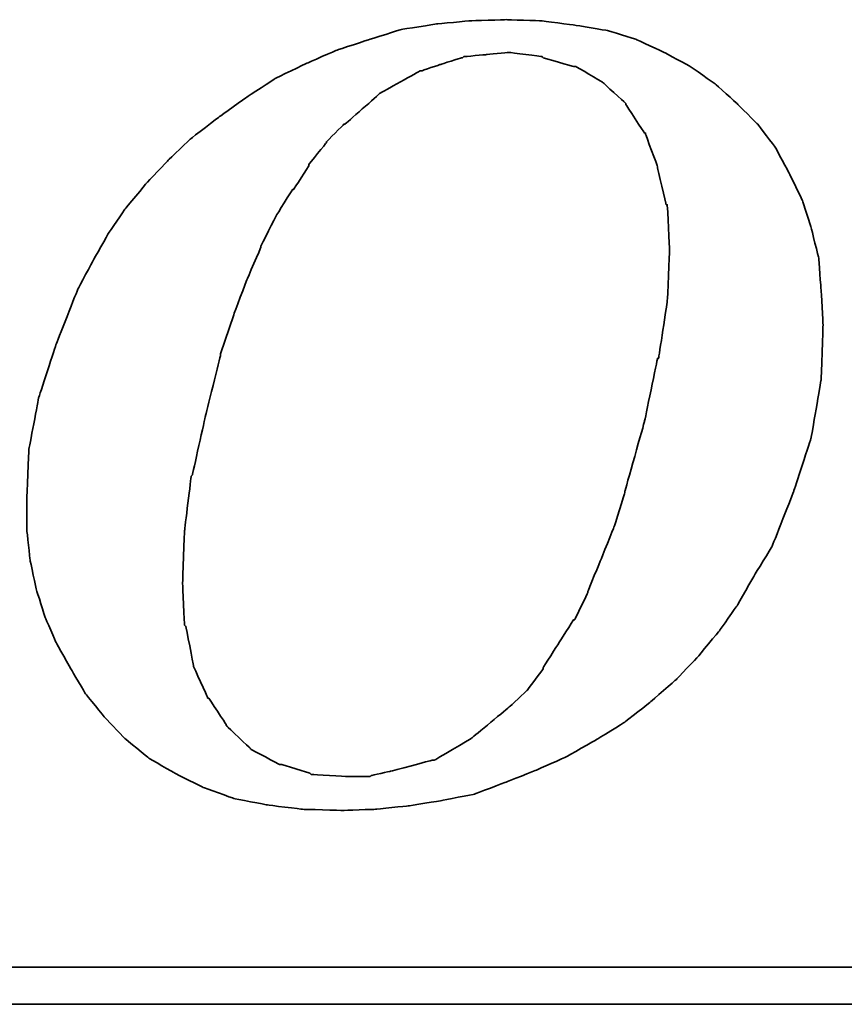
# Model space of a CAD drawing. Header units: millimetres. Extents: x 318 to 1633, y 215 to 506.
# Tile 43 of 50: x 1483 to 1495, y 297 to 310. Entities that reach past the tile are written whole.
import ezdxf

# ---------------------------------------------------------------- set-up
doc = ezdxf.new("R2010")
doc.units = ezdxf.units.MM
doc.layers.add('DIM', color=4, linetype='CONTINUOUS')
doc.layers.add('layer 1', color=7, linetype='CONTINUOUS')

# ---------------------------------------------------------------- blocks, each defined once
blk = doc.blocks.new('TBI MOTION logo(完整正式版)')
at = {"layer": 'layer 1', "color": 22, "lineweight": 35}
for points, knots in [([(35.79625, -6.98375), (35.79625, -6.98375), (36.23125, -7.43875), (36.23125, -7.43875), (36.23125, -7.43875), (36.23125, -7.43875), (36.75625, -7.87125), (36.75625, -7.87125), (36.75625, -7.87125), (36.75625, -7.87125), (37.33125, -8.20375), (37.33125, -8.20375), (37.33125, -8.20375), (37.33125, -8.20375), (37.95625, -8.51875), (37.95625, -8.51875), (37.95625, -8.51875), (37.95625, -8.51875), (38.62625, -8.75875), (38.62625, -8.75875), (38.62625, -8.75875), (38.62625, -8.75875), (39.37125, -8.90375), (39.37125, -8.90375), (39.37125, -8.90375), (39.37125, -8.90375), (40.14125, -8.99875), (40.14125, -8.99875), (40.14125, -8.99875), (40.14125, -8.99875), (41.02625, -9.02375), (41.02625, -9.02375), (41.02625, -9.02375), (41.02625, -9.02375), (41.74625, -8.99875), (41.74625, -8.99875), (41.74625, -8.99875), (41.74625, -8.99875), (42.46625, -8.92375), (42.46625, -8.92375), (42.46625, -8.92375), (42.46625, -8.92375), (43.21125, -8.80625), (43.21125, -8.80625), (43.21125, -8.80625), (43.21125, -8.80625), (43.93125, -8.66375), (43.93125, -8.66375), (43.93125, -8.66375), (43.93125, -8.66375), (44.62625, -8.39875), (44.62625, -8.39875), (44.62625, -8.39875), (44.62625, -8.39875), (45.29625, -8.13375), (45.29625, -8.13375), (45.29625, -8.13375), (45.29625, -8.13375), (45.94625, -7.84375), (45.94625, -7.84375), (45.94625, -7.84375), (45.94625, -7.84375), (46.61625, -7.46375), (46.61625, -7.46375), (46.61625, -7.46375), (46.61625, -7.46375), (47.24125, -7.07875), (47.24125, -7.07875), (47.24125, -7.07875), (47.24125, -7.07875), (47.81625, -6.62375), (47.81625, -6.62375), (47.81625, -6.62375), (47.81625, -6.62375), (48.36875, -6.14375), (48.36875, -6.14375), (48.36875, -6.14375), (48.36875, -6.14375), (48.84625, -5.64125), (48.84625, -5.64125), (48.84625, -5.64125), (48.84625, -5.64125), (49.32625, -5.06375), (49.32625, -5.06375), (49.32625, -5.06375), (49.32625, -5.06375), (49.71125, -4.51374), (49.71125, -4.51374), (49.71125, -4.51374), (49.71125, -4.51374), (50.09625, -3.83874), (50.09625, -3.83874), (50.09625, -3.83874), (50.09625, -3.83874), (50.48125, -3.21374), (50.48125, -3.21374), (50.48125, -3.21374), (50.48125, -3.21374), (50.96125, -1.99125), (50.96125, -1.99125), (50.96125, -1.99125), (50.96125, -1.99125), (51.34375, -0.81875), (51.34375, -0.81875), (51.34375, -0.81875), (51.34375, -0.81875), (51.56125, 0.45624), (51.56125, 0.45624), (51.56125, 0.45624), (51.56125, 0.45624), (51.60625, 1.67624), (51.60625, 1.67624), (51.60625, 1.67624), (51.60625, 1.67624), (51.56125, 2.44625), (51.56125, 2.44625), (51.56125, 2.44625), (51.56125, 2.44625), (51.51125, 3.14125), (51.51125, 3.14125), (51.51125, 3.14125), (51.51125, 3.14125), (51.34375, 3.81125), (51.34375, 3.81125), (51.34375, 3.81125), (51.34375, 3.81125), (51.15125, 4.41125), (51.15125, 4.41125), (51.15125, 4.41125), (51.15125, 4.41125), (50.86125, 5.01125), (50.86125, 5.01125), (50.86125, 5.01125), (50.86125, 5.01125), (50.55125, 5.58875), (50.55125, 5.58875), (50.55125, 5.58875), (50.55125, 5.58875), (50.16625, 6.09125), (50.16625, 6.09125), (50.16625, 6.09125), (50.16625, 6.09125), (49.71125, 6.54875), (49.71125, 6.54875), (49.71125, 6.54875), (49.71125, 6.54875), (49.23125, 6.98125), (49.23125, 6.98125), (49.23125, 6.98125), (49.23125, 6.98125), (48.67875, 7.36625), (48.67875, 7.36625), (48.67875, 7.36625), (48.67875, 7.36625), (48.10375, 7.67625), (48.10375, 7.67625), (48.10375, 7.67625), (48.10375, 7.67625), (47.48125, 7.96375), (47.48125, 7.96375), (47.48125, 7.96375), (47.48125, 7.96375), (46.85625, 8.15625), (46.85625, 8.15625), (46.85625, 8.15625), (46.85625, 8.15625), (46.13625, 8.27624), (46.13625, 8.27624), (46.13625, 8.27624), (46.13625, 8.27624), (45.39125, 8.37125), (45.39125, 8.37125), (45.39125, 8.37125), (45.39125, 8.37125), (44.62625, 8.39624), (44.62625, 8.39624), (44.62625, 8.39624), (44.62625, 8.39624), (43.83625, 8.37125), (43.83625, 8.37125), (43.83625, 8.37125), (43.83625, 8.37125), (43.09125, 8.30125), (43.09125, 8.30125), (43.09125, 8.30125), (43.09125, 8.30125), (42.32125, 8.18125), (42.32125, 8.18125), (42.32125, 8.18125), (42.32125, 8.18125), (41.62875, 7.96375), (41.62875, 7.96375), (41.62875, 7.96375), (41.62875, 7.96375), (40.90625, 7.72625), (40.90625, 7.72625), (40.90625, 7.72625), (40.90625, 7.72625), (40.23624, 7.43625), (40.23624, 7.43625), (40.23624, 7.43625), (40.23624, 7.43625), (39.54124, 7.10125), (39.54124, 7.10125), (39.54124, 7.10125), (39.54124, 7.10125), (38.91625, 6.69125), (38.91625, 6.69125), (38.91625, 6.69125), (38.91625, 6.69125), (38.31625, 6.26125), (38.31625, 6.26125), (38.31625, 6.26125), (38.31625, 6.26125), (37.69125, 5.78125), (37.69125, 5.78125), (37.69125, 5.78125), (37.69125, 5.78125), (37.18625, 5.30125), (37.18625, 5.30125), (37.18625, 5.30125), (37.18625, 5.30125), (36.70625, 4.79624), (36.70625, 4.79624), (36.70625, 4.79624), (36.70625, 4.79624), (36.23125, 4.22125), (36.23125, 4.22125), (36.23125, 4.22125), (36.23125, 4.22125), (35.87124, 3.69375), (35.87124, 3.69375), (35.87124, 3.69375), (35.87124, 3.69375), (35.53125, 3.09125), (35.53125, 3.09125), (35.53125, 3.09125), (35.53125, 3.09125), (35.19875, 2.47125), (35.19875, 2.47125), (35.19875, 2.47125), (35.19875, 2.47125), (34.71625, 1.24625), (34.71625, 1.24625), (34.71625, 1.24625), (34.71625, 1.24625), (34.33125, 0.06874), (34.33125, 0.06874), (34.33125, 0.06874), (34.33125, 0.06874), (34.11625, -1.07875), (34.11625, -1.07875), (34.11625, -1.07875), (34.11625, -1.07875), (34.07125, -2.15875), (34.07125, -2.15875), (34.07125, -2.15875), (34.07125, -2.15875), (34.07125, -2.85375), (34.07125, -2.85375), (34.07125, -2.85375), (34.07125, -2.85375), (34.14125, -3.50375), (34.14125, -3.50375), (34.14125, -3.50375), (34.14125, -3.50375), (34.28625, -4.17375), (34.28625, -4.17375), (34.28625, -4.17375), (34.28625, -4.17375), (34.47625, -4.77624), (34.47625, -4.77624), (34.47625, -4.77624), (34.47625, -4.77624), (34.71625, -5.32625), (34.71625, -5.32625), (34.71625, -5.32625), (34.71625, -5.32625), (35.05375, -5.92875), (35.05375, -5.92875), (35.05375, -5.92875), (35.05375, -5.92875), (35.36375, -6.45375), (35.36375, -6.45375), (35.36375, -6.45375), (35.36375, -6.45375), (35.79625, -6.98375), (35.79625, -6.98375)], [0, 0, 0, 0, 0.01388889, 0.01388889, 0.01388889, 0.0138889, 0.02777778, 0.02777778, 0.02777778, 0.02777779, 0.04166667, 0.04166667, 0.04166667, 0.04166668, 0.05555556, 0.05555556, 0.05555556, 0.05555557, 0.06944444, 0.06944444, 0.06944444, 0.06944445, 0.08333333, 0.08333333, 0.08333333, 0.08333334, 0.09722222, 0.09722222, 0.09722222, 0.09722223, 0.11111111, 0.11111111, 0.11111111, 0.11111112, 0.125, 0.125, 0.125, 0.12500001, 0.13888889, 0.13888889, 0.13888889, 0.1388889, 0.15277778, 0.15277778, 0.15277778, 0.15277779, 0.16666667, 0.16666667, 0.16666667, 0.16666668, 0.18055556, 0.18055556, 0.18055556, 0.18055557, 0.19444444, 0.19444444, 0.19444444, 0.19444445, 0.20833333, 0.20833333, 0.20833333, 0.20833334, 0.22222222, 0.22222222, 0.22222222, 0.22222223, 0.23611111, 0.23611111, 0.23611111, 0.23611112, 0.25, 0.25, 0.25, 0.25000001, 0.26388889, 0.26388889, 0.26388889, 0.2638889, 0.27777778, 0.27777778, 0.27777778, 0.27777779, 0.29166667, 0.29166667, 0.29166667, 0.29166668, 0.30555556, 0.30555556, 0.30555556, 0.30555557, 0.31944444, 0.31944444, 0.31944444, 0.31944445, 0.33333333, 0.33333333, 0.33333333, 0.33333334, 0.34722222, 0.34722222, 0.34722222, 0.34722223, 0.36111111, 0.36111111, 0.36111111, 0.36111112, 0.375, 0.375, 0.375, 0.37500001, 0.38888889, 0.38888889, 0.38888889, 0.3888889, 0.40277778, 0.40277778, 0.40277778, 0.40277779, 0.41666667, 0.41666667, 0.41666667, 0.41666668, 0.43055556, 0.43055556, 0.43055556, 0.43055557, 0.44444444, 0.44444444, 0.44444444, 0.44444445, 0.45833333, 0.45833333, 0.45833333, 0.45833334, 0.47222222, 0.47222222, 0.47222222, 0.47222223, 0.48611111, 0.48611111, 0.48611111, 0.48611112, 0.5, 0.5, 0.5, 0.50000001, 0.51388889, 0.51388889, 0.51388889, 0.5138889, 0.52777778, 0.52777778, 0.52777778, 0.52777779, 0.54166667, 0.54166667, 0.54166667, 0.54166668, 0.55555556, 0.55555556, 0.55555556, 0.55555557, 0.56944444, 0.56944444, 0.56944444, 0.56944445, 0.58333333, 0.58333333, 0.58333333, 0.58333334, 0.59722222, 0.59722222, 0.59722222, 0.59722223, 0.61111111, 0.61111111, 0.61111111, 0.61111112, 0.625, 0.625, 0.625, 0.62500001, 0.63888889, 0.63888889, 0.63888889, 0.6388889, 0.65277778, 0.65277778, 0.65277778, 0.65277779, 0.66666667, 0.66666667, 0.66666667, 0.66666668, 0.68055556, 0.68055556, 0.68055556, 0.68055557, 0.69444444, 0.69444444, 0.69444444, 0.69444445, 0.70833333, 0.70833333, 0.70833333, 0.70833334, 0.72222222, 0.72222222, 0.72222222, 0.72222223, 0.73611111, 0.73611111, 0.73611111, 0.73611112, 0.75, 0.75, 0.75, 0.75000001, 0.76388889, 0.76388889, 0.76388889, 0.7638889, 0.77777778, 0.77777778, 0.77777778, 0.77777779, 0.79166667, 0.79166667, 0.79166667, 0.79166668, 0.80555556, 0.80555556, 0.80555556, 0.80555557, 0.81944444, 0.81944444, 0.81944444, 0.81944445, 0.83333333, 0.83333333, 0.83333333, 0.83333334, 0.84722222, 0.84722222, 0.84722222, 0.84722223, 0.86111111, 0.86111111, 0.86111111, 0.86111112, 0.875, 0.875, 0.875, 0.87500001, 0.88888889, 0.88888889, 0.88888889, 0.8888889, 0.90277778, 0.90277778, 0.90277778, 0.90277779, 0.91666667, 0.91666667, 0.91666667, 0.91666668, 0.93055556, 0.93055556, 0.93055556, 0.93055557, 0.94444444, 0.94444444, 0.94444444, 0.94444445, 0.95833333, 0.95833333, 0.95833333, 0.95833334, 0.97222222, 0.97222222, 0.97222222, 0.97222223, 0.98611111, 0.98611111, 0.98611111, 0.98611112, 1, 1, 1, 1]), ([(38.33875, 1.03124), (38.33875, 1.03124), (38.62625, 1.89625), (38.62625, 1.89625), (38.62625, 1.89625), (38.62625, 1.89625), (38.91625, 2.66375), (38.91625, 2.66375), (38.91625, 2.66375), (38.91625, 2.66375), (39.22625, 3.38125), (39.22625, 3.38125), (39.22625, 3.38125), (39.22625, 3.38125), (39.22625, 3.40624), (39.22625, 3.40624), (39.22625, 3.40624), (39.22625, 3.40624), (39.56124, 4.07624), (39.56124, 4.07624), (39.56124, 4.07624), (39.56124, 4.07624), (39.92125, 4.65125), (39.92125, 4.65125), (39.92125, 4.65125), (39.92125, 4.65125), (39.94625, 4.65125), (39.94625, 4.65125), (39.94625, 4.65125), (39.94625, 4.65125), (40.28125, 5.17875), (40.28125, 5.17875), (40.28125, 5.17875), (40.28125, 5.17875), (40.28125, 5.20375), (40.28125, 5.20375), (40.28125, 5.20375), (40.28125, 5.20375), (40.66875, 5.68625), (40.66875, 5.68625), (40.66875, 5.68625), (40.66875, 5.68625), (40.66875, 5.70625), (40.66875, 5.70625), (40.66875, 5.70625), (40.66875, 5.70625), (41.05124, 6.09125), (41.05124, 6.09125), (41.05124, 6.09125), (41.05124, 6.09125), (41.07625, 6.09125), (41.07625, 6.09125), (41.07625, 6.09125), (41.07625, 6.09125), (41.84125, 6.76625), (41.84125, 6.76625), (41.84125, 6.76625), (41.84125, 6.76625), (41.86625, 6.78625), (41.86625, 6.78625), (41.86625, 6.78625), (41.86625, 6.78625), (42.73125, 7.26624), (42.73125, 7.26624), (42.73125, 7.26624), (42.73125, 7.26624), (42.75625, 7.26624), (42.75625, 7.26624), (42.75625, 7.26624), (42.75625, 7.26624), (43.18625, 7.41125), (43.18625, 7.41125), (43.18625, 7.41125), (43.18625, 7.41125), (43.64125, 7.55625), (43.64125, 7.55625), (43.64125, 7.55625), (43.64125, 7.55625), (43.66625, 7.55625), (43.66625, 7.55625), (43.66625, 7.55625), (43.66625, 7.55625), (43.69125, 7.58124), (43.69125, 7.58124), (43.69125, 7.58124), (43.69125, 7.58124), (44.19125, 7.62625), (44.19125, 7.62625), (44.19125, 7.62625), (44.19125, 7.62625), (44.67125, 7.67625), (44.67125, 7.67625), (44.67125, 7.67625), (44.67125, 7.67625), (44.69625, 7.67625), (44.69625, 7.67625), (44.69625, 7.67625), (44.69625, 7.67625), (45.41875, 7.58124), (45.41875, 7.58124), (45.41875, 7.58124), (45.41875, 7.58124), (45.44125, 7.55625), (45.44125, 7.55625), (45.44125, 7.55625), (45.44125, 7.55625), (46.11125, 7.36625), (46.11125, 7.36625), (46.11125, 7.36625), (46.11125, 7.36625), (46.13625, 7.36625), (46.13625, 7.36625), (46.13625, 7.36625), (46.13625, 7.36625), (46.15875, 7.36625), (46.15875, 7.36625), (46.15875, 7.36625), (46.15875, 7.36625), (46.73625, 7.02624), (46.73625, 7.02624), (46.73625, 7.02624), (46.73625, 7.02624), (46.76125, 7.00624), (46.76125, 7.00624), (46.76125, 7.00624), (46.76125, 7.00624), (47.24125, 6.57124), (47.24125, 6.57124), (47.24125, 6.57124), (47.24125, 6.57124), (47.26625, 6.54875), (47.26625, 6.54875), (47.26625, 6.54875), (47.26625, 6.54875), (47.26625, 6.52375), (47.26625, 6.52375), (47.26625, 6.52375), (47.26625, 6.52375), (47.67375, 5.89875), (47.67375, 5.89875), (47.67375, 5.89875), (47.67375, 5.89875), (47.69625, 5.89875), (47.69625, 5.89875), (47.69625, 5.89875), (47.69625, 5.89875), (47.69625, 5.87625), (47.69625, 5.87625), (47.69625, 5.87625), (47.69625, 5.87625), (47.96125, 5.15625), (47.96125, 5.15625), (47.96125, 5.15625), (47.96125, 5.15625), (47.96125, 5.13125), (47.96125, 5.13125), (47.96125, 5.13125), (47.96125, 5.13125), (48.15125, 4.31875), (48.15125, 4.31875), (48.15125, 4.31875), (48.15125, 4.31875), (48.17625, 4.31875), (48.17625, 4.31875), (48.17625, 4.31875), (48.17625, 4.31875), (48.17625, 4.29125), (48.17625, 4.29125), (48.17625, 4.29125), (48.17625, 4.29125), (48.22625, 3.33125), (48.22625, 3.33125), (48.22625, 3.33125), (48.22625, 3.33125), (48.22625, 3.30875), (48.22625, 3.30875), (48.22625, 3.30875), (48.22625, 3.30875), (48.17625, 2.20624), (48.17625, 2.20624), (48.17625, 2.20624), (48.17625, 2.20624), (48.17625, 2.18124), (48.17625, 2.18124), (48.17625, 2.18124), (48.17625, 2.18124), (47.98375, 0.93624), (47.98375, 0.93624), (47.98375, 0.93624), (47.98375, 0.93624), (47.96125, 0.93624), (47.96125, 0.93624), (47.96125, 0.93624), (47.96125, 0.93624), (47.67375, -0.45874), (47.67375, -0.45874), (47.67375, -0.45874), (47.67375, -0.45874), (47.24125, -1.99125), (47.24125, -1.99125), (47.24125, -1.99125), (47.24125, -1.99125), (47.24125, -2.01874), (47.24125, -2.01874), (47.24125, -2.01874), (47.24125, -2.01874), (47.00125, -2.78375), (47.00125, -2.78375), (47.00125, -2.78375), (47.00125, -2.78375), (46.71125, -3.50375), (46.71125, -3.50375), (46.71125, -3.50375), (46.71125, -3.50375), (46.42625, -4.19875), (46.42625, -4.19875), (46.42625, -4.19875), (46.42625, -4.19875), (46.42625, -4.22375), (46.42625, -4.22375), (46.42625, -4.22375), (46.42625, -4.22375), (46.13625, -4.82374), (46.13625, -4.82374), (46.13625, -4.82374), (46.13625, -4.82374), (46.11125, -4.82374), (46.11125, -4.82374), (46.11125, -4.82374), (46.11125, -4.82374), (45.77625, -5.35125), (45.77625, -5.35125), (45.77625, -5.35125), (45.77625, -5.35125), (45.44125, -5.87875), (45.44125, -5.87875), (45.44125, -5.87875), (45.44125, -5.87875), (45.44125, -5.90375), (45.44125, -5.90375), (45.44125, -5.90375), (45.44125, -5.90375), (45.10625, -6.35875), (45.10625, -6.35875), (45.10625, -6.35875), (45.10625, -6.35875), (45.08125, -6.38375), (45.08125, -6.38375), (45.08125, -6.38375), (45.08125, -6.38375), (44.69625, -6.74375), (44.69625, -6.74375), (44.69625, -6.74375), (44.69625, -6.74375), (43.88375, -7.41625), (43.88375, -7.41625), (43.88375, -7.41625), (43.88375, -7.41625), (43.85625, -7.43875), (43.85625, -7.43875), (43.85625, -7.43875), (43.85625, -7.43875), (43.04125, -7.91875), (43.04125, -7.91875), (43.04125, -7.91875), (43.04125, -7.91875), (43.01625, -7.91875), (43.01625, -7.91875), (43.01625, -7.91875), (43.01625, -7.91875), (42.99625, -7.91875), (42.99625, -7.91875), (42.99625, -7.91875), (42.99625, -7.91875), (42.08125, -8.15875), (42.08125, -8.15875), (42.08125, -8.15875), (42.08125, -8.15875), (41.65125, -8.25625), (41.65125, -8.25625), (41.65125, -8.25625), (41.65125, -8.25625), (41.62875, -8.27875), (41.62875, -8.27875), (41.62875, -8.27875), (41.62875, -8.27875), (41.60125, -8.27875), (41.60125, -8.27875), (41.60125, -8.27875), (41.60125, -8.27875), (41.12125, -8.27875), (41.12125, -8.27875), (41.12125, -8.27875), (41.12125, -8.27875), (40.35624, -8.23125), (40.35624, -8.23125), (40.35624, -8.23125), (40.35624, -8.23125), (40.33125, -8.23125), (40.33125, -8.23125), (40.33125, -8.23125), (40.33125, -8.23125), (40.30625, -8.20375), (40.30625, -8.20375), (40.30625, -8.20375), (40.30625, -8.20375), (39.68375, -8.01375), (39.68375, -8.01375), (39.68375, -8.01375), (39.68375, -8.01375), (39.66124, -8.01375), (39.66124, -8.01375), (39.66124, -8.01375), (39.66124, -8.01375), (39.63625, -8.01375), (39.63625, -8.01375), (39.63625, -8.01375), (39.63625, -8.01375), (39.01125, -7.67875), (39.01125, -7.67875), (39.01125, -7.67875), (39.01125, -7.67875), (38.98875, -7.65375), (38.98875, -7.65375), (38.98875, -7.65375), (38.98875, -7.65375), (38.48625, -7.17375), (38.48625, -7.17375), (38.48625, -7.17375), (38.48625, -7.17375), (38.45875, -7.14875), (38.45875, -7.14875), (38.45875, -7.14875), (38.45875, -7.14875), (38.45875, -7.12875), (38.45875, -7.12875), (38.45875, -7.12875), (38.45875, -7.12875), (38.07625, -6.54875), (38.07625, -6.54875), (38.07625, -6.54875), (38.07625, -6.54875), (38.05125, -6.54875), (38.05125, -6.54875), (38.05125, -6.54875), (38.05125, -6.54875), (38.05125, -6.52875), (38.05125, -6.52875), (38.05125, -6.52875), (38.05125, -6.52875), (37.74125, -5.85375), (37.74125, -5.85375), (37.74125, -5.85375), (37.74125, -5.85375), (37.74125, -5.82875), (37.74125, -5.82875), (37.74125, -5.82875), (37.74125, -5.82875), (37.57375, -4.96875), (37.57375, -4.96875), (37.57375, -4.96875), (37.57375, -4.96875), (37.54625, -4.94375), (37.54625, -4.94375), (37.54625, -4.94375), (37.54625, -4.94375), (37.50125, -4.03375), (37.50125, -4.03375), (37.50125, -4.03375), (37.50125, -4.03375), (37.50125, -4.00875), (37.50125, -4.00875), (37.50125, -4.00875), (37.50125, -4.00875), (37.54625, -2.85375), (37.54625, -2.85375), (37.54625, -2.85375), (37.54625, -2.85375), (37.69125, -1.65875), (37.69125, -1.65875), (37.69125, -1.65875), (37.69125, -1.65875), (37.71624, -1.63375), (37.71624, -1.63375), (37.71624, -1.63375), (37.71624, -1.63375), (38.00375, -0.33875), (38.00375, -0.33875), (38.00375, -0.33875), (38.00375, -0.33875), (38.33875, 1.00624), (38.33875, 1.00624), (38.33875, 1.00624), (38.33875, 1.00624), (38.33875, 1.03124), (38.33875, 1.03124)], [0, 0, 0, 0, 0.01010101, 0.01010101, 0.01010101, 0.01010102, 0.02020202, 0.02020202, 0.02020202, 0.02020203, 0.03030303, 0.03030303, 0.03030303, 0.03030304, 0.04040404, 0.04040404, 0.04040404, 0.04040405, 0.05050505, 0.05050505, 0.05050505, 0.05050506, 0.06060606, 0.06060606, 0.06060606, 0.06060607, 0.07070707, 0.07070707, 0.07070707, 0.07070708, 0.08080808, 0.08080808, 0.08080808, 0.08080809, 0.09090909, 0.09090909, 0.09090909, 0.0909091, 0.1010101, 0.1010101, 0.1010101, 0.10101011, 0.11111111, 0.11111111, 0.11111111, 0.11111112, 0.12121212, 0.12121212, 0.12121212, 0.12121213, 0.13131313, 0.13131313, 0.13131313, 0.13131314, 0.14141414, 0.14141414, 0.14141414, 0.14141415, 0.15151515, 0.15151515, 0.15151515, 0.15151516, 0.16161616, 0.16161616, 0.16161616, 0.16161617, 0.17171717, 0.17171717, 0.17171717, 0.17171718, 0.18181818, 0.18181818, 0.18181818, 0.18181819, 0.19191919, 0.19191919, 0.19191919, 0.1919192, 0.2020202, 0.2020202, 0.2020202, 0.20202021, 0.21212121, 0.21212121, 0.21212121, 0.21212122, 0.22222222, 0.22222222, 0.22222222, 0.22222223, 0.23232323, 0.23232323, 0.23232323, 0.23232324, 0.24242424, 0.24242424, 0.24242424, 0.24242425, 0.25252525, 0.25252525, 0.25252525, 0.25252526, 0.26262626, 0.26262626, 0.26262626, 0.26262627, 0.27272727, 0.27272727, 0.27272727, 0.27272728, 0.28282828, 0.28282828, 0.28282828, 0.28282829, 0.29292929, 0.29292929, 0.29292929, 0.2929293, 0.3030303, 0.3030303, 0.3030303, 0.30303031, 0.31313131, 0.31313131, 0.31313131, 0.31313132, 0.32323232, 0.32323232, 0.32323232, 0.32323233, 0.33333333, 0.33333333, 0.33333333, 0.33333334, 0.34343434, 0.34343434, 0.34343434, 0.34343435, 0.35353535, 0.35353535, 0.35353535, 0.35353536, 0.36363636, 0.36363636, 0.36363636, 0.36363637, 0.37373737, 0.37373737, 0.37373737, 0.37373738, 0.38383838, 0.38383838, 0.38383838, 0.38383839, 0.39393939, 0.39393939, 0.39393939, 0.3939394, 0.4040404, 0.4040404, 0.4040404, 0.40404041, 0.41414141, 0.41414141, 0.41414141, 0.41414142, 0.42424242, 0.42424242, 0.42424242, 0.42424243, 0.43434343, 0.43434343, 0.43434343, 0.43434344, 0.44444444, 0.44444444, 0.44444444, 0.44444445, 0.45454545, 0.45454545, 0.45454545, 0.45454546, 0.46464646, 0.46464646, 0.46464646, 0.46464647, 0.47474747, 0.47474747, 0.47474747, 0.47474748, 0.48484848, 0.48484848, 0.48484848, 0.48484849, 0.49494949, 0.49494949, 0.49494949, 0.4949495, 0.50505051, 0.50505051, 0.50505051, 0.50505052, 0.51515152, 0.51515152, 0.51515152, 0.51515153, 0.52525253, 0.52525253, 0.52525253, 0.52525254, 0.53535354, 0.53535354, 0.53535354, 0.53535355, 0.54545455, 0.54545455, 0.54545455, 0.54545456, 0.55555556, 0.55555556, 0.55555556, 0.55555557, 0.56565657, 0.56565657, 0.56565657, 0.56565658, 0.57575758, 0.57575758, 0.57575758, 0.57575759, 0.58585859, 0.58585859, 0.58585859, 0.5858586, 0.5959596, 0.5959596, 0.5959596, 0.59595961, 0.60606061, 0.60606061, 0.60606061, 0.60606062, 0.61616162, 0.61616162, 0.61616162, 0.61616163, 0.62626263, 0.62626263, 0.62626263, 0.62626264, 0.63636364, 0.63636364, 0.63636364, 0.63636365, 0.64646465, 0.64646465, 0.64646465, 0.64646466, 0.65656566, 0.65656566, 0.65656566, 0.65656567, 0.66666667, 0.66666667, 0.66666667, 0.66666668, 0.67676768, 0.67676768, 0.67676768, 0.67676769, 0.68686869, 0.68686869, 0.68686869, 0.6868687, 0.6969697, 0.6969697, 0.6969697, 0.69696971, 0.70707071, 0.70707071, 0.70707071, 0.70707072, 0.71717172, 0.71717172, 0.71717172, 0.71717173, 0.72727273, 0.72727273, 0.72727273, 0.72727274, 0.73737374, 0.73737374, 0.73737374, 0.73737375, 0.74747475, 0.74747475, 0.74747475, 0.74747476, 0.75757576, 0.75757576, 0.75757576, 0.75757577, 0.76767677, 0.76767677, 0.76767677, 0.76767678, 0.77777778, 0.77777778, 0.77777778, 0.77777779, 0.78787879, 0.78787879, 0.78787879, 0.7878788, 0.7979798, 0.7979798, 0.7979798, 0.79797981, 0.80808081, 0.80808081, 0.80808081, 0.80808082, 0.81818182, 0.81818182, 0.81818182, 0.81818183, 0.82828283, 0.82828283, 0.82828283, 0.82828284, 0.83838384, 0.83838384, 0.83838384, 0.83838385, 0.84848485, 0.84848485, 0.84848485, 0.84848486, 0.85858586, 0.85858586, 0.85858586, 0.85858587, 0.86868687, 0.86868687, 0.86868687, 0.86868688, 0.87878788, 0.87878788, 0.87878788, 0.87878789, 0.88888889, 0.88888889, 0.88888889, 0.8888889, 0.8989899, 0.8989899, 0.8989899, 0.89898991, 0.90909091, 0.90909091, 0.90909091, 0.90909092, 0.91919192, 0.91919192, 0.91919192, 0.91919193, 0.92929293, 0.92929293, 0.92929293, 0.92929294, 0.93939394, 0.93939394, 0.93939394, 0.93939395, 0.94949495, 0.94949495, 0.94949495, 0.94949496, 0.95959596, 0.95959596, 0.95959596, 0.95959597, 0.96969697, 0.96969697, 0.96969697, 0.96969698, 0.97979798, 0.97979798, 0.97979798, 0.97979799, 0.98989899, 0.98989899, 0.98989899, 0.989899, 1, 1, 1, 1]), ([(75.90875, -9.47875), (75.90875, -9.47875), (75.90875, -12.28625), (75.90875, -12.28625), (75.90875, -12.28625), (75.90875, -12.28625), (75.90875, -12.47875), (75.90875, -12.47875), (75.90875, -12.47875), (75.90875, -12.47875), (75.71625, -12.47875), (75.71625, -12.47875), (75.71625, -12.47875), (75.71625, -12.47875), (-88.32875, -12.47875), (-88.32875, -12.47875), (-88.32875, -12.47875), (-88.32875, -12.47875), (-88.32875, -13.29375), (-88.32875, -13.29375), (-88.32875, -13.29375), (-88.32875, -13.29375), (82.89125, -13.29375), (82.89125, -13.29375), (82.89125, -13.29375), (82.89125, -13.29375), (75.90875, -9.47875), (75.90875, -9.47875)], [0, 0, 0, 0, 0.14285714, 0.14285714, 0.14285714, 0.14285715, 0.28571429, 0.28571429, 0.28571429, 0.2857143, 0.42857143, 0.42857143, 0.42857143, 0.42857144, 0.57142857, 0.57142857, 0.57142857, 0.57142858, 0.71428571, 0.71428571, 0.71428571, 0.71428572, 0.85714286, 0.85714286, 0.85714286, 0.85714287, 1, 1, 1, 1])]:
    blk.add_open_spline(points, degree=3, knots=knots, dxfattribs=at)

msp = doc.modelspace()

# ---------------------------------------------------------------- block references
at = {"layer": 'DIM', "color": 7, "xscale": 0.6147305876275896, "yscale": 0.6147305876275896, "zscale": 0.6147305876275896}
msp.add_blockref('TBI MOTION logo(完整正式版)', (1462.651, 304.845), dxfattribs=at)

doc.saveas('drawing.dxf')
